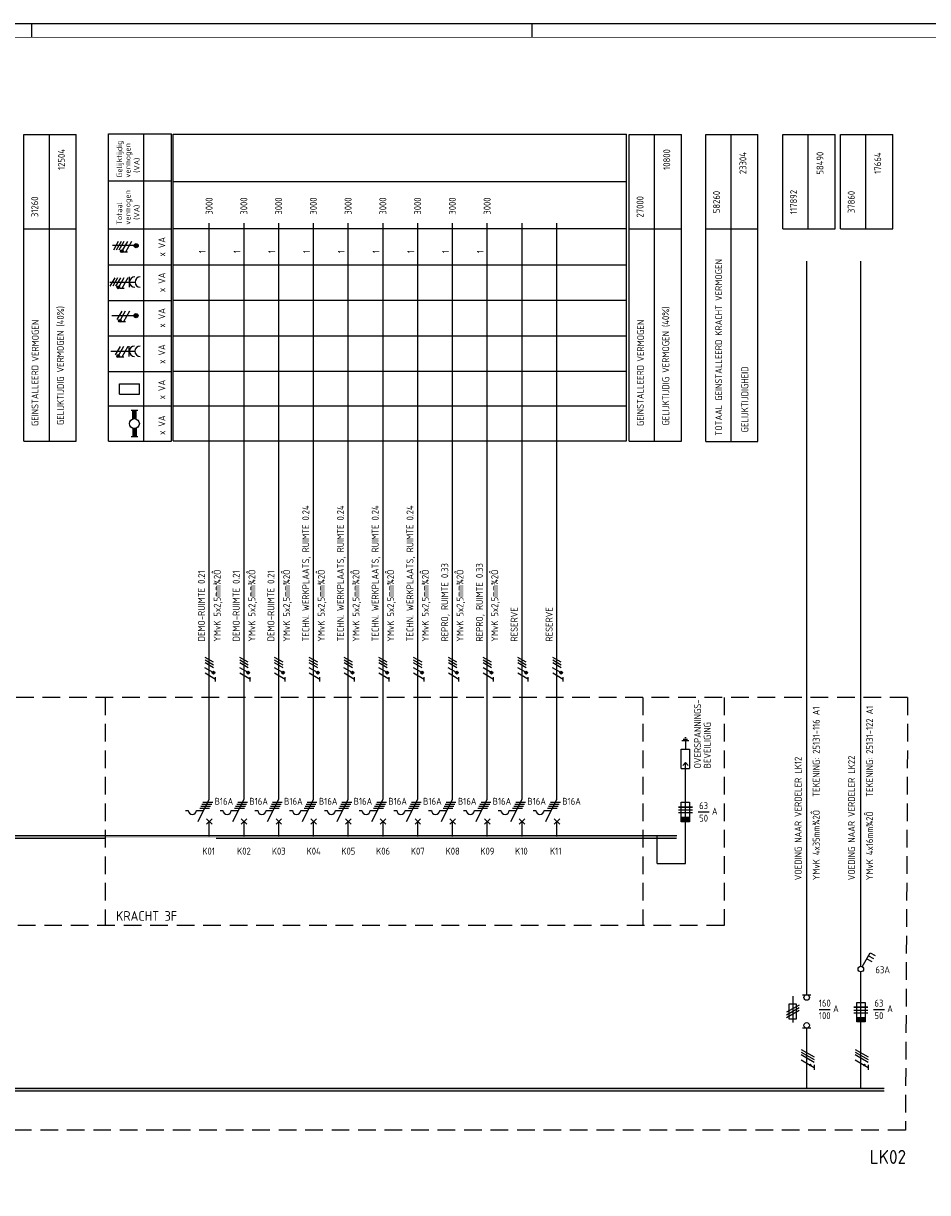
# Model space of a CAD drawing. Header units: millimetres. Extents: x 882 to 2071, y -2 to 839.
# Tile 7 of 8: x 1523 to 1848, y 418 to 839. Entities that reach past the tile are written whole.
import ezdxf
from ezdxf.enums import TextEntityAlignment as Align

# ---------------------------------------------------------------- set-up
doc = ezdxf.new("R2010")
doc.units = ezdxf.units.MM
doc.linetypes.add('HIDDEN', pattern=[9.525, 6.35, -3.175])
doc.layers.get('0').update_dxf_attribs({"linetype": 'CONTINUOUS'})
for name, color, linetype in [('1', 7, 'CONTINUOUS'), ('40', 1, 'CONTINUOUS'), ('70', 1, 'CONTINUOUS'), ('71', 2, 'CONTINUOUS'), ('73', 4, 'CONTINUOUS'), ('EL$2B---_KADER', 4, 'CONTINUOUS'), ('LIJN018', 210, 'CONTINUOUS'), ('LIJN025', 10, 'CONTINUOUS'), ('LIJN035', 50, 'CONTINUOUS'), ('LIJN050', 90, 'CONTINUOUS'), ('TEKST25', 10, 'CONTINUOUS'), ('TEKST35', 50, 'CONTINUOUS'), ('TEKST50', 90, 'CONTINUOUS')]:
    doc.layers.add(name, color=color, linetype=linetype)
doc.styles.add('5_0', font='iso.shx')
doc.styles.add('ISO', font='ISO.SHX')
doc.styles.add('NEN', font='iso.shx')
doc.styles.add('ROMAND', font='romand')

# ---------------------------------------------------------------- blocks, each defined once
blk = doc.blocks.new('A0')
at = {"layer": 'LIJN025', "linetype": 'Continuous'}
blk.add_line((644, 836), (644, 841), dxfattribs=at)
at = {"layer": 'LIJN025'}
blk.add_line((824, 836), (824, 841), dxfattribs=at)
blk.add_lwpolyline([(1189, 841), (1189, 0), (0, 0), (0, 841)], close=True, dxfattribs=at)
at = {"layer": 'LIJN050', "const_width": 0.2}
blk.add_lwpolyline([(1184, 836), (25, 836), (25, 5), (1184, 5)], close=True, dxfattribs=at)
at = {"layer": 'TEKST25', "style": 'ROMAND', "width": 2.899115}
blk.add_attdef('STATUS', text='', height=2.5, dxfattribs=at).set_placement((1143, 71.5), (1182, 71.5), align=Align.FIT)
at = {"layer": 'TEKST25', "style": 'ISO'}
for tag, p in [('E', (1144.25, 66)), ('NAAM-E', (1155.75, 66)), ('DATUM-E', (1174, 66)), ('D', (1144.25, 61)), ('NAAM-D', (1155.75, 61)), ('DATUM-D', (1174, 61)), ('C', (1144.25, 56)), ('NAAM-C', (1155.75, 56)), ('DATUM-C', (1174, 56)), ('B', (1144.25, 51)), ('NAAM-B', (1155.75, 51)), ('DATUM-B', (1174, 51)), ('A', (1144.25, 46)), ('NAAM-A', (1155.75, 46)), ('DATUM-A', (1174, 46))]:
    blk.add_attdef(tag, text='', height=2.5, dxfattribs=at).set_placement(p, align=Align.CENTER)
for tag, p in [('DATUM', (1021.75, 36.25)), ('SCHAAL', (1057, 36.25)), ('GETEKEND', (1087.25, 36.25)), ('GECONTOL.', (1122, 36.25)), ('FORMAAT', (1152.25, 28.25))]:
    blk.add_attdef(tag, p, '', height=2.5, dxfattribs=at)
at = {"layer": 'TEKST35', "style": 'ISO'}
for tag, p in [('PROJECT', (1023.5, 72.5)), ('PLAATS', (1023.5, 63.5)), ('INSTALLATIE-REGEL1', (1023.5, 52.5)), ('INSTALLATIE-REGEL2', (1023.5, 43.5))]:
    blk.add_attdef(tag, p, '', height=4, dxfattribs=at)
blk.add_attdef('PROJ.NR.', text='', height=4, dxfattribs=at).set_placement((1170, 23), align=Align.CENTER)
at = {"layer": 'TEKST50', "style": 'ISO'}
blk.add_attdef('FILE-NAAM', text='', height=5, dxfattribs=at).set_placement((1162.5, 7.5), align=Align.CENTER)
blk = doc.blocks.new('A$C0380546B')
at = {"layer": 'LIJN025', "linetype": 'Continuous'}
for p, q in [((0, 110.31), (18.79, 110.31)), ((0, 0), (0, 110.31)), ((9.17, 0), (9.17, 110.15)), ((18.79, 0), (18.79, 110.31)), ((0, 76.31), (18.79, 76.31))]:
    blk.add_line(p, q, dxfattribs=at)
at = {"layer": 'LIJN025'}
blk.add_line((0, 0), (18.79, 0), dxfattribs=at)
blk = doc.blocks.new('A$C61A6397F')
at = {"layer": 'LIJN025'}
blk.add_blockref('A$C0380546B', (0, 0), dxfattribs=at)
blk = doc.blocks.new('A$C28D04077')
at = {"layer": 'LIJN025'}
blk.add_blockref('A$C61A6397F', (0, 0), dxfattribs=at)

msp = doc.modelspace()

# ---------------------------------------------------------------- linework, layer by layer
at = {"color": 10}
for p, q in [((1802.74, 469.6), (1807.43, 466.9)), ((1802.74, 468.67), (1807.43, 465.96)), ((1802.74, 468.67), (1807.43, 465.96)), ((1802.74, 467.73), (1807.43, 465.02)), ((1822.22, 469.6), (1826.91, 466.9)), ((1822.22, 468.67), (1826.91, 465.96)), ((1822.22, 468.67), (1826.91, 465.96)), ((1822.22, 467.73), (1826.91, 465.02)), ((1802.74, 465.85), (1807.43, 463.15)), ((1807.43, 464.09), (1807.43, 462.21)), ((1822.22, 465.85), (1826.91, 463.15)), ((1826.91, 464.09), (1826.91, 462.21))]:
    msp.add_line(p, q, dxfattribs=at)
for p, q in [((1802.74, 468.67), (1807.43, 465.96)), ((1822.22, 468.67), (1826.91, 465.96))]:
    msp.add_line(p, q)
at = {"color": 10, "const_width": 0.469}
for points in [[(1806.14, 464.16, 1), (1805.91, 463.76, 1)], [(1825.62, 464.16, 1), (1825.39, 463.76, 1)]]:
    msp.add_lwpolyline(points, format="xyb", close=True, dxfattribs=at)
at = {"layer": '1', "color": 9}
for p, q in [((1557.13, 760.1), (1555.38, 757.07)), ((1558.13, 760.1), (1556.38, 757.07)), ((1559.13, 760.1), (1557.38, 757.07)), ((1560.38, 760.1), (1558.66, 757.11)), ((1561.88, 760.1), (1559.7, 756.31)), ((1555.86, 747.1), (1554.11, 744.07)), ((1556.86, 747.1), (1555.11, 744.07)), ((1557.86, 747.1), (1556.11, 744.07)), ((1559.11, 747.1), (1557.39, 744.11)), ((1560.61, 747.1), (1558.43, 743.31)), ((1558.38, 735.08), (1556.63, 732.05)), ((1559.63, 735.08), (1557.9, 732.09)), ((1561.13, 735.08), (1558.94, 731.29)), ((1557.78, 722.38), (1556.03, 719.35)), ((1559.03, 722.38), (1557.3, 719.39)), ((1560.53, 722.38), (1558.34, 718.59))]:
    msp.add_line(p, q, dxfattribs=at)
at = {"layer": '1', "color": 1}
for p, q in [((1591.37, 608.84), (1588.34, 610.59)), ((1603.87, 608.84), (1600.84, 610.59)), ((1616.37, 608.84), (1613.34, 610.59)), ((1616.37, 608.84), (1613.34, 610.59)), ((1628.87, 608.84), (1625.84, 610.59)), ((1641.37, 608.84), (1638.34, 610.59)), ((1641.37, 608.84), (1638.34, 610.59)), ((1653.87, 608.84), (1650.84, 610.59)), ((1666.37, 608.84), (1663.34, 610.59)), ((1666.37, 608.84), (1663.34, 610.59)), ((1678.87, 608.84), (1675.84, 610.59)), ((1691.37, 608.84), (1688.34, 610.59)), ((1703.87, 608.84), (1700.84, 610.59)), ((1716.42, 608.84), (1713.39, 610.59)), ((1591.3, 605.11), (1588.31, 606.84)), ((1591.37, 607.84), (1588.34, 609.59)), ((1591.37, 606.84), (1588.34, 608.59)), ((1603.8, 605.11), (1600.81, 606.84)), ((1603.87, 607.84), (1600.84, 609.59)), ((1603.87, 606.84), (1600.84, 608.59)), ((1616.3, 605.11), (1613.31, 606.84)), ((1616.3, 605.11), (1613.31, 606.84)), ((1616.37, 607.84), (1613.34, 609.59)), ((1616.37, 607.84), (1613.34, 609.59)), ((1616.37, 606.84), (1613.34, 608.59)), ((1616.37, 606.84), (1613.34, 608.59)), ((1628.8, 605.11), (1625.81, 606.84)), ((1628.87, 607.84), (1625.84, 609.59)), ((1628.87, 606.84), (1625.84, 608.59)), ((1641.3, 605.11), (1638.31, 606.84)), ((1641.3, 605.11), (1638.31, 606.84)), ((1641.37, 607.84), (1638.34, 609.59)), ((1641.37, 607.84), (1638.34, 609.59)), ((1641.37, 606.84), (1638.34, 608.59)), ((1641.37, 606.84), (1638.34, 608.59)), ((1653.8, 605.11), (1650.81, 606.84)), ((1653.87, 607.84), (1650.84, 609.59)), ((1653.87, 606.84), (1650.84, 608.59)), ((1666.3, 605.11), (1663.31, 606.84)), ((1666.3, 605.11), (1663.31, 606.84)), ((1666.37, 607.84), (1663.34, 609.59)), ((1666.37, 607.84), (1663.34, 609.59)), ((1666.37, 606.84), (1663.34, 608.59)), ((1666.37, 606.84), (1663.34, 608.59)), ((1678.8, 605.11), (1675.81, 606.84)), ((1678.87, 607.84), (1675.84, 609.59)), ((1678.87, 606.84), (1675.84, 608.59)), ((1691.3, 605.11), (1688.31, 606.84)), ((1691.37, 607.84), (1688.34, 609.59)), ((1691.37, 606.84), (1688.34, 608.59)), ((1703.8, 605.11), (1700.81, 606.84)), ((1703.87, 607.84), (1700.84, 609.59)), ((1703.87, 606.84), (1700.84, 608.59)), ((1716.34, 605.11), (1713.35, 606.84)), ((1716.42, 607.84), (1713.39, 609.59)), ((1716.42, 606.84), (1713.39, 608.59)), ((1592.12, 602.68), (1588.34, 604.86)), ((1604.62, 602.68), (1600.84, 604.86)), ((1617.12, 602.68), (1613.34, 604.86)), ((1617.12, 602.68), (1613.34, 604.86)), ((1629.62, 602.68), (1625.84, 604.86)), ((1642.12, 602.68), (1638.34, 604.86)), ((1642.12, 602.68), (1638.34, 604.86)), ((1654.62, 602.68), (1650.84, 604.86)), ((1667.12, 602.68), (1663.34, 604.86)), ((1667.12, 602.68), (1663.34, 604.86)), ((1679.62, 602.68), (1675.84, 604.86)), ((1692.12, 602.68), (1688.34, 604.86)), ((1704.62, 602.68), (1700.84, 604.86)), ((1717.17, 602.68), (1713.38, 604.86)), ((1758.64, 556.75), (1763.64, 556.75)), ((1763.64, 556.75), (1758.64, 556.75)), ((1758.64, 555.75), (1763.64, 555.75)), ((1758.64, 554.75), (1763.64, 554.75)), ((1801.99, 485.57), (1797.49, 482.97)), ((1801.99, 484.57), (1797.49, 481.97)), ((1826.72, 484.74), (1821.72, 484.74)), ((1821.72, 484.74), (1826.72, 484.74)), ((1821.72, 483.74), (1826.72, 483.74)), ((1801.99, 483.57), (1797.49, 480.97)), ((1821.72, 482.74), (1826.72, 482.74))]:
    msp.add_line(p, q, dxfattribs=at)
at = {"layer": '1', "color": 2}
for p, q in [((1759.6, 570.6), (1759.6, 577.6)), ((1759.6, 577.6), (1762.6, 577.6)), ((1762.6, 577.6), (1762.6, 570.6)), ((1759.6, 570.6), (1762.6, 570.6)), ((1585.84, 551.57), (1589.86, 559.61)), ((1598.34, 551.57), (1602.36, 559.61)), ((1610.84, 551.57), (1614.86, 559.61)), ((1610.84, 551.57), (1614.86, 559.61)), ((1623.34, 551.57), (1627.36, 559.61)), ((1635.84, 551.57), (1639.86, 559.61)), ((1635.84, 551.57), (1639.86, 559.61)), ((1648.34, 551.57), (1652.36, 559.61)), ((1660.84, 551.57), (1664.86, 559.61)), ((1660.84, 551.57), (1664.86, 559.61)), ((1673.34, 551.57), (1677.36, 559.61)), ((1685.84, 551.57), (1689.86, 559.61)), ((1698.34, 551.57), (1702.36, 559.61)), ((1710.89, 551.57), (1714.91, 559.61)), ((1581.26, 555.57), (1582.26, 555.57)), ((1585.26, 555.57), (1587.84, 555.57)), ((1593.76, 555.57), (1594.76, 555.57)), ((1597.76, 555.57), (1600.34, 555.57)), ((1606.26, 555.57), (1607.26, 555.57)), ((1606.26, 555.57), (1607.26, 555.57)), ((1610.26, 555.57), (1612.84, 555.57)), ((1610.26, 555.57), (1612.84, 555.57)), ((1618.76, 555.57), (1619.76, 555.57)), ((1622.76, 555.57), (1625.34, 555.57)), ((1631.26, 555.57), (1632.26, 555.57)), ((1631.26, 555.57), (1632.26, 555.57)), ((1635.26, 555.57), (1637.84, 555.57)), ((1635.26, 555.57), (1637.84, 555.57)), ((1643.76, 555.57), (1644.76, 555.57)), ((1647.76, 555.57), (1650.34, 555.57)), ((1656.26, 555.57), (1657.26, 555.57)), ((1656.26, 555.57), (1657.26, 555.57)), ((1660.26, 555.57), (1662.84, 555.57)), ((1660.26, 555.57), (1662.84, 555.57)), ((1668.76, 555.57), (1669.76, 555.57)), ((1672.76, 555.57), (1675.34, 555.57)), ((1681.26, 555.57), (1682.26, 555.57)), ((1685.26, 555.57), (1687.84, 555.57)), ((1693.76, 555.57), (1694.76, 555.57)), ((1697.76, 555.57), (1700.34, 555.57)), ((1706.31, 555.57), (1707.31, 555.57)), ((1710.31, 555.57), (1712.89, 555.57)), ((1759.64, 558.5), (1762.64, 558.5)), ((1759.64, 551.5), (1759.64, 558.5)), ((1762.64, 558.5), (1762.64, 551.5)), ((1762.64, 553), (1759.64, 553)), ((1762.64, 552.75), (1759.64, 552.75)), ((1762.64, 552.5), (1759.64, 552.5)), ((1762.64, 552.25), (1759.64, 552.25)), ((1762.64, 552), (1759.64, 552)), ((1762.64, 551.75), (1759.64, 551.75)), ((1762.64, 551.5), (1759.64, 551.5)), ((1799.74, 488.77), (1799.74, 479.27)), ((1803.24, 489.27), (1806.24, 489.27)), ((1803.74, 489.27), (1805.74, 489.27)), ((1798.49, 486.02), (1800.99, 486.02)), ((1798.49, 480.52), (1798.49, 486.02)), ((1800.99, 486.02), (1800.99, 480.52)), ((1822.72, 479.49), (1822.72, 486.49)), ((1822.72, 486.49), (1825.72, 486.49)), ((1825.72, 486.49), (1825.72, 479.49)), ((1800.99, 480.52), (1798.49, 480.52)), ((1825.72, 480.99), (1822.72, 480.99)), ((1825.72, 480.74), (1822.72, 480.74)), ((1825.72, 480.49), (1822.72, 480.49)), ((1825.72, 480.24), (1822.72, 480.24)), ((1825.72, 479.99), (1822.72, 479.99)), ((1825.72, 479.74), (1822.72, 479.74)), ((1825.72, 479.49), (1822.72, 479.49)), ((1806.24, 477.28), (1803.24, 477.28))]:
    msp.add_line(p, q, dxfattribs=at)
at = {"layer": '1', "color": 9}
for centre in [(1558.41, 756.67), (1557.14, 743.67), (1557.66, 731.66), (1557.06, 718.96)]:
    msp.add_circle(centre, 0.5, dxfattribs=at)
at = {"layer": '1', "color": 1}
for centre in [(1591.37, 605.09), (1603.87, 605.09), (1616.37, 605.09), (1616.37, 605.09), (1628.87, 605.09), (1641.37, 605.09), (1641.37, 605.09), (1653.87, 605.09), (1666.37, 605.09), (1666.37, 605.09), (1678.87, 605.09), (1691.37, 605.09), (1703.87, 605.09), (1716.42, 605.09)]:
    msp.add_circle(centre, 0.5, dxfattribs=at)
at = {"layer": '1', "color": 2}
for centre in [(1583.76, 555.57), (1596.26, 555.57), (1608.76, 555.57), (1608.76, 555.57), (1621.26, 555.57), (1633.76, 555.57), (1633.76, 555.57), (1646.26, 555.57), (1658.76, 555.57), (1658.76, 555.57), (1671.26, 555.57), (1683.76, 555.57), (1696.26, 555.57), (1708.81, 555.57)]:
    msp.add_arc(centre, 1.5, 180, 0, dxfattribs=at)
at = {"layer": '70', "color": 9}
for p, q in [((1560.47, 756.31), (1558.92, 756.31)), ((1559.2, 743.31), (1557.65, 743.31)), ((1559.72, 731.29), (1558.16, 731.29)), ((1559.12, 718.59), (1557.56, 718.59))]:
    msp.add_line(p, q, dxfattribs=at)
at = {"layer": '70'}
for p, q in [((1592.11, 601.96), (1592.11, 603.52)), ((1604.61, 601.96), (1604.61, 603.52)), ((1617.11, 601.96), (1617.11, 603.52)), ((1617.11, 601.96), (1617.11, 603.52)), ((1629.61, 601.96), (1629.61, 603.52)), ((1642.11, 601.96), (1642.11, 603.52)), ((1642.11, 601.96), (1642.11, 603.52)), ((1654.61, 601.96), (1654.61, 603.52)), ((1667.11, 601.96), (1667.11, 603.52)), ((1667.11, 601.96), (1667.11, 603.52)), ((1679.61, 601.96), (1679.61, 603.52)), ((1692.11, 601.96), (1692.11, 603.52)), ((1704.61, 601.96), (1704.61, 603.52)), ((1717.16, 601.96), (1717.16, 603.52)), ((1762.35, 580.6), (1759.85, 580.6)), ((1761.85, 581.1), (1760.35, 581.1)), ((1761.35, 581.6), (1760.85, 581.6)), ((1761.1, 580.6), (1761.1, 577.6)), ((1586.47, 556.32), (1589.97, 556.32)), ((1586.84, 557.07), (1590.34, 557.07)), ((1587.22, 557.82), (1590.72, 557.82)), ((1587.59, 558.57), (1591.09, 558.57)), ((1598.97, 556.32), (1602.47, 556.32)), ((1599.34, 557.07), (1602.84, 557.07)), ((1599.72, 557.82), (1603.22, 557.82)), ((1600.09, 558.57), (1603.59, 558.57)), ((1611.47, 556.32), (1614.97, 556.32)), ((1611.47, 556.32), (1614.97, 556.32)), ((1611.84, 557.07), (1615.34, 557.07)), ((1611.84, 557.07), (1615.34, 557.07)), ((1612.22, 557.82), (1615.72, 557.82)), ((1612.22, 557.82), (1615.72, 557.82)), ((1612.59, 558.57), (1616.09, 558.57)), ((1612.59, 558.57), (1616.09, 558.57)), ((1623.97, 556.32), (1627.47, 556.32)), ((1624.34, 557.07), (1627.84, 557.07)), ((1624.72, 557.82), (1628.22, 557.82)), ((1625.09, 558.57), (1628.59, 558.57)), ((1636.47, 556.32), (1639.97, 556.32)), ((1636.47, 556.32), (1639.97, 556.32)), ((1636.84, 557.07), (1640.34, 557.07)), ((1636.84, 557.07), (1640.34, 557.07)), ((1637.22, 557.82), (1640.72, 557.82)), ((1637.22, 557.82), (1640.72, 557.82)), ((1637.59, 558.57), (1641.09, 558.57)), ((1637.59, 558.57), (1641.09, 558.57)), ((1648.97, 556.32), (1652.47, 556.32)), ((1649.34, 557.07), (1652.84, 557.07)), ((1649.72, 557.82), (1653.22, 557.82)), ((1650.09, 558.57), (1653.59, 558.57)), ((1661.47, 556.32), (1664.97, 556.32)), ((1661.47, 556.32), (1664.97, 556.32)), ((1661.84, 557.07), (1665.34, 557.07)), ((1661.84, 557.07), (1665.34, 557.07)), ((1662.22, 557.82), (1665.72, 557.82)), ((1662.22, 557.82), (1665.72, 557.82)), ((1662.59, 558.57), (1666.09, 558.57)), ((1662.59, 558.57), (1666.09, 558.57)), ((1673.97, 556.32), (1677.47, 556.32)), ((1674.34, 557.07), (1677.84, 557.07)), ((1674.72, 557.82), (1678.22, 557.82)), ((1675.09, 558.57), (1678.59, 558.57)), ((1686.47, 556.32), (1689.97, 556.32)), ((1686.84, 557.07), (1690.34, 557.07)), ((1687.22, 557.82), (1690.72, 557.82)), ((1687.59, 558.57), (1691.09, 558.57)), ((1698.97, 556.32), (1702.47, 556.32)), ((1699.34, 557.07), (1702.84, 557.07)), ((1699.72, 557.82), (1703.22, 557.82)), ((1700.09, 558.57), (1703.59, 558.57)), ((1711.51, 556.32), (1715.01, 556.32)), ((1711.89, 557.07), (1715.39, 557.07)), ((1712.26, 557.82), (1715.76, 557.82)), ((1712.64, 558.57), (1716.14, 558.57)), ((1765.66, 555.01), (1769.66, 555.01)), ((1809.24, 483.99), (1813.24, 483.99)), ((1828.72, 483.99), (1832.72, 483.99))]:
    msp.add_line(p, q, dxfattribs=at)
at = {"layer": '70', "color": 9, "const_width": 0.5}
for points in [[(1558.16, 756.67, 1), (1558.66, 756.67, 1)], [(1556.89, 743.67, 1), (1557.39, 743.67, 1)], [(1557.41, 731.66, 1), (1557.91, 731.66, 1)], [(1556.81, 718.96, 1), (1557.31, 718.96, 1)]]:
    msp.add_lwpolyline(points, format="xyb", close=True, dxfattribs=at)
at = {"layer": '70', "const_width": 0.5}
for points in [[(1591.37, 605.34, 1), (1591.37, 604.84, 1)], [(1603.87, 605.34, 1), (1603.87, 604.84, 1)], [(1616.37, 605.34, 1), (1616.37, 604.84, 1)], [(1616.37, 605.34, 1), (1616.37, 604.84, 1)], [(1628.87, 605.34, 1), (1628.87, 604.84, 1)], [(1641.37, 605.34, 1), (1641.37, 604.84, 1)], [(1641.37, 605.34, 1), (1641.37, 604.84, 1)], [(1653.87, 605.34, 1), (1653.87, 604.84, 1)], [(1666.37, 605.34, 1), (1666.37, 604.84, 1)], [(1666.37, 605.34, 1), (1666.37, 604.84, 1)], [(1678.87, 605.34, 1), (1678.87, 604.84, 1)], [(1691.37, 605.34, 1), (1691.37, 604.84, 1)], [(1703.87, 605.34, 1), (1703.87, 604.84, 1)], [(1716.42, 605.34, 1), (1716.42, 604.84, 1)]]:
    msp.add_lwpolyline(points, format="xyb", close=True, dxfattribs=at)
at = {"layer": '71', "color": 9}
for p, q in [((1554.07, 745.57), (1563.16, 745.57)), ((1561.16, 743.7), (1561.16, 747.45)), ((1554.48, 720.68), (1563.08, 720.68)), ((1561.08, 718.8), (1561.08, 722.56)), ((1557.54, 708.99), (1564.73, 708.99)), ((1557.54, 705.23), (1557.54, 708.99)), ((1564.73, 705.23), (1564.73, 708.99)), ((1557.54, 705.23), (1564.73, 705.23)), ((1561.71, 699.46), (1564.11, 699.46)), ((1562.31, 696.36), (1562.31, 699.46)), ((1563.51, 696.36), (1563.51, 699.46)), ((1564.11, 689.86), (1561.71, 689.86)), ((1562.31, 692.96), (1562.31, 689.86)), ((1563.51, 692.96), (1563.51, 689.86))]:
    msp.add_line(p, q, dxfattribs=at)
at = {"layer": '71'}
for p, q in [((1760.13, 571.75), (1761.13, 572.75)), ((1762.13, 571.75), (1761.13, 572.75)), ((1761.14, 536.52), (1761.14, 572.75)), ((1588.86, 550.57), (1590.86, 552.57)), ((1590.86, 550.57), (1588.86, 552.57)), ((1601.36, 550.57), (1603.36, 552.57)), ((1603.36, 550.57), (1601.36, 552.57)), ((1615.86, 550.57), (1613.86, 552.57)), ((1613.86, 550.57), (1615.86, 552.57)), ((1613.86, 550.57), (1615.86, 552.57)), ((1615.86, 550.57), (1613.86, 552.57)), ((1628.36, 550.57), (1626.36, 552.57)), ((1626.36, 550.57), (1628.36, 552.57)), ((1640.86, 550.57), (1638.86, 552.57)), ((1638.86, 550.57), (1640.86, 552.57)), ((1640.86, 550.57), (1638.86, 552.57)), ((1638.86, 550.57), (1640.86, 552.57)), ((1653.36, 550.57), (1651.36, 552.57)), ((1651.36, 550.57), (1653.36, 552.57)), ((1665.86, 550.57), (1663.86, 552.57)), ((1663.86, 550.57), (1665.86, 552.57)), ((1663.86, 550.57), (1665.86, 552.57)), ((1665.86, 550.57), (1663.86, 552.57)), ((1676.36, 550.57), (1678.36, 552.57)), ((1678.36, 550.57), (1676.36, 552.57)), ((1688.86, 550.57), (1690.86, 552.57)), ((1690.86, 550.57), (1688.86, 552.57)), ((1703.36, 550.57), (1701.36, 552.57)), ((1701.36, 550.57), (1703.36, 552.57)), ((1715.9, 550.57), (1713.9, 552.57)), ((1713.9, 550.57), (1715.9, 552.57)), ((1750.95, 536.52), (1750.95, 546.52)), ((1824.73, 499.35), (1827.62, 504.37)), ((1826.37, 502.2), (1828.11, 501.2)), ((1827, 503.29), (1828.73, 502.29)), ((1827.62, 504.37), (1829.36, 503.37))]:
    msp.add_line(p, q, dxfattribs=at)
at = {"layer": '71', "color": 9}
for centre, radius in [((1563.56, 758.66), 0.75), ((1563.56, 758.66), 0.5), ((1563.56, 758.66), 0.25), ((1563.5, 733.47), 0.75), ((1563.5, 733.47), 0.5), ((1563.5, 733.47), 0.25), ((1562.91, 694.66), 1.8)]:
    msp.add_circle(centre, radius, dxfattribs=at)
at = {"layer": '71'}
for centre in [(1824.22, 498.49), (1804.74, 488.27), (1804.74, 478.27)]:
    msp.add_circle(centre, 1, dxfattribs=at)
at = {"layer": '71', "color": 9}
for centre in [(1563.04, 745.57), (1565.04, 745.57), (1562.95, 720.68), (1564.95, 720.68)]:
    msp.add_arc(centre, 1.88, 90, 270, dxfattribs=at)
for points in [[(1562.31, 696.46), (1563.51, 696.46), (1562.31, 699.46), (1563.51, 699.46)], [(1562.31, 696.46), (1562.31, 696.4), (1562.91, 696.46)], [(1563.51, 696.4), (1563.51, 696.46), (1562.97, 696.46)], [(1562.31, 692.86), (1562.31, 692.92), (1562.85, 692.86)], [(1562.31, 689.86), (1563.51, 689.86), (1562.31, 692.86), (1563.51, 692.86)], [(1563.51, 692.86), (1563.51, 692.92), (1562.97, 692.86)]]:
    msp.add_solid(points, dxfattribs=at)
at = {"layer": '73'}
for p, q in [((1066.36, 546.59), (1757.97, 546.59)), ((1066.36, 545.59), (1552.46, 545.59)), ((1592.36, 545.59), (1757.92, 545.59)), ((1001.11, 455.7), (1832.58, 455.7)), ((1001.11, 454.7), (1832.58, 454.7))]:
    msp.add_line(p, q, dxfattribs=at)
for points in [[(1757.97, 545.59), (1757.97, 546.59), (1066.37, 545.59), (1066.37, 546.59)], [(1832.58, 454.7), (1832.58, 455.7), (1001.11, 454.7), (1001.11, 455.7)]]:
    msp.add_solid(points, dxfattribs=at)
at = {"layer": 'LIJN018', "color": 9, "linetype": 'Continuous'}
for p, q in [((1576.87, 798.76), (1739.88, 798.76)), ((1576.87, 688.41), (1576.87, 798.76)), ((1576.87, 781.76), (1739.88, 781.76)), ((1576.87, 764.79), (1739.88, 764.79)), ((1576.87, 751.79), (1739.88, 751.79)), ((1576.87, 739.02), (1739.88, 739.02)), ((1576.87, 726.21), (1739.88, 726.21)), ((1576.87, 713.51), (1739.88, 713.51)), ((1576.87, 701.01), (1739.88, 701.01)), ((1576.87, 688.41), (1739.88, 688.41))]:
    msp.add_line(p, q, dxfattribs=at)
at = {"layer": 'LIJN018', "color": 9}
msp.add_line((1739.89, 688.41), (1739.89, 798.76), dxfattribs=at)
at = {"layer": 'LIJN025', "color": 9, "linetype": 'Continuous'}
for p, q in [((1553.59, 688.38), (1553.59, 798.86)), ((1553.59, 798.86), (1576.27, 798.86)), ((1566.27, 688.38), (1566.27, 798.86)), ((1576.27, 688.38), (1576.27, 798.86)), ((1553.59, 781.94), (1576.27, 781.94)), ((1553.59, 764.7), (1576.27, 764.7)), ((1553.59, 751.82), (1576.27, 751.82)), ((1553.59, 738.95), (1576.27, 738.95)), ((1553.59, 726.24), (1576.27, 726.24)), ((1553.59, 713.46), (1576.27, 713.46)), ((1553.59, 701.02), (1576.27, 701.02)), ((1553.59, 688.38), (1576.27, 688.38))]:
    msp.add_line(p, q, dxfattribs=at)
at = {"layer": 'LIJN025', "linetype": 'Continuous'}
for p, q in [((1768.42, 688.28), (1768.42, 798.69)), ((1768.42, 798.69), (1787.21, 798.69)), ((1777.59, 688.28), (1777.59, 798.53)), ((1787.21, 688.28), (1787.21, 798.69)), ((1796.13, 764.69), (1796.13, 798.69)), ((1796.13, 798.69), (1814.93, 798.69)), ((1805.3, 764.69), (1805.3, 798.53)), ((1814.93, 764.69), (1814.93, 798.69)), ((1816.89, 764.69), (1816.89, 798.69)), ((1816.89, 798.69), (1835.68, 798.69)), ((1826.06, 764.69), (1826.06, 798.53)), ((1835.68, 764.69), (1835.68, 798.69)), ((1768.42, 764.69), (1787.21, 764.69)), ((1796.13, 764.69), (1814.93, 764.69)), ((1816.89, 764.69), (1835.68, 764.69))]:
    msp.add_line(p, q, dxfattribs=at)
at = {"layer": 'LIJN025'}
msp.add_line((1768.42, 688.28), (1787.21, 688.28), dxfattribs=at)
at = {"layer": 'LIJN025', "linetype": 'HIDDEN'}
for p, q in [((1841.05, 596.19), (1062.96, 596.19)), ((1552.46, 596.16), (1552.46, 514.16)), ((1745.8, 596.16), (1745.8, 514.16)), ((1775, 596.19), (1775, 514.16)), ((1841.05, 596.19), (1840.25, 440.5)), ((1775, 514.16), (1022.43, 514.16)), ((1840.25, 440.5), (993.88, 440.5))]:
    msp.add_line(p, q, dxfattribs=at)
at = {"layer": 'LIJN035'}
for p, q in [((1589.86, 559.61), (1589.86, 766.79)), ((1602.36, 559.61), (1602.36, 766.79)), ((1614.86, 559.61), (1614.86, 766.79)), ((1614.86, 559.61), (1614.86, 766.79)), ((1627.36, 559.61), (1627.36, 766.79)), ((1639.86, 559.61), (1639.86, 766.79)), ((1639.86, 559.61), (1639.86, 766.79)), ((1652.36, 559.61), (1652.36, 766.79)), ((1664.86, 559.61), (1664.86, 766.79)), ((1664.86, 559.61), (1664.86, 766.79)), ((1677.36, 559.61), (1677.36, 766.79)), ((1689.86, 559.61), (1689.86, 766.79)), ((1702.36, 559.61), (1702.36, 766.79)), ((1714.91, 559.61), (1714.91, 766.79)), ((1804.74, 489.27), (1804.74, 753.14)), ((1824.22, 499.49), (1824.22, 753.14)), ((1589.86, 546.16), (1589.86, 551.66)), ((1602.36, 546.16), (1602.36, 551.66)), ((1614.86, 546.16), (1614.86, 551.66)), ((1614.86, 546.16), (1614.86, 551.66)), ((1627.36, 546.16), (1627.36, 551.66)), ((1639.86, 546.16), (1639.86, 551.66)), ((1639.86, 546.16), (1639.86, 551.66)), ((1652.36, 546.16), (1652.36, 551.66)), ((1664.86, 546.16), (1664.86, 551.66)), ((1664.86, 546.16), (1664.86, 551.66)), ((1677.36, 546.16), (1677.36, 551.66)), ((1689.86, 546.16), (1689.86, 551.66)), ((1702.36, 546.16), (1702.36, 551.66)), ((1714.91, 546.16), (1714.91, 551.66)), ((1750.95, 536.52), (1761.14, 536.52)), ((1824.22, 455.7), (1824.22, 497.49)), ((1804.74, 455.7), (1804.74, 477.28))]:
    msp.add_line(p, q, dxfattribs=at)
at = {"layer": 'LIJN035', "color": 9}
for p, q in [((1563.06, 758.66), (1554.99, 758.66)), ((1563, 733.47), (1554.8, 733.47))]:
    msp.add_line(p, q, dxfattribs=at)

# ---------------------------------------------------------------- block references
at = {"layer": 'EL$2B---_KADER'}
msp.add_blockref('A0', (882, -2.4), dxfattribs=at)
at = {"layer": 'LIJN025'}
for p in [(1523.16, 688.38), (1740.88, 688.38)]:
    msp.add_blockref('A$C28D04077', p, dxfattribs=at)

# ---------------------------------------------------------------- texts
at = {"layer": '40', "color": 9, "linetype": 'Continuous', "style": 'NEN'}
for s, height, p in [('Gelijktijdig', 2, (1558.52, 783.11)), ('vermogen', 2, (1561.52, 783.11)), ('(VA)', 2, (1564.77, 784.86)), ('vermogen', 2, (1561.52, 766.19)), ('Totaal', 2, (1558.52, 766.19)), ('(VA)', 2, (1564.77, 767.94)), ('x VA', 2.5, (1574.02, 754.75)), ('x VA', 2.5, (1574.02, 741.97)), ('x VA', 2.5, (1574.02, 729.19)), ('x VA', 2.5, (1574.02, 716.17)), ('x VA', 2.5, (1574.02, 703.39)), ('x VA', 2.5, (1574.02, 690.61))]:
    msp.add_text(s, height=height, rotation=90, dxfattribs=at).set_placement(p)
at = {"layer": '40', "style": 'NEN'}
for s, p in [('12504', (1537.92, 789.65)), ('10800', (1755.65, 789.65)), ('23304', (1783.06, 788.34)), ('58490', (1810.78, 788.34)), ('17664', (1831.53, 788.34)), ('58260', (1773.55, 774.36)), ('117892', (1801.26, 774.36)), ('37860', (1822.02, 774.36)), ('31260', (1528.32, 772.64)), ('27000', (1746.05, 772.64)), ('TOTAAL GEINSTALLEERD KRACHT VERMOGEN', (1774.33, 722.08)), ('GELIJKTIJDIG VERMOGEN (40%)', (1537.56, 715.54)), ('GELIJKTIJDIG VERMOGEN (40%)', (1755.28, 715.39)), ('VERMOGEN', (1528.52, 724.48)), ('VERMOGEN', (1746.25, 724.48)), ('GEINSTALLEERD ', (1528.42, 705.48)), ('GEINSTALLEERD ', (1746.15, 705.48)), ('GELIJKTIJDIGHEID ', (1783.72, 704.08))]:
    msp.add_text(s, height=2.5, rotation=90, dxfattribs=at).set_placement(p, align=Align.CENTER)
for s, p in [('3000', (1591.04, 769.82)), ('3000', (1603.54, 769.82)), ('3000', (1616.04, 769.82)), ('3000', (1628.54, 769.82)), ('3000', (1641.04, 769.82)), ('3000', (1653.54, 769.82)), ('3000', (1666.04, 769.82)), ('3000', (1678.54, 769.82)), ('3000', (1691.04, 769.82)), ('1', (1588.59, 755.98)), ('1', (1601.09, 755.98)), ('1', (1613.59, 755.98)), ('1', (1626.09, 755.98)), ('1', (1638.59, 755.98)), ('1', (1651.09, 755.98)), ('1', (1663.59, 755.98)), ('1', (1676.09, 755.98)), ('1', (1688.59, 755.98)), ('TECHN. WERKPLAATS, RUIMTE 0.24', (1625.79, 616.3)), ('TECHN. WERKPLAATS, RUIMTE 0.24', (1638.29, 616.3)), ('TECHN. WERKPLAATS, RUIMTE 0.24', (1650.79, 616.3)), ('TECHN. WERKPLAATS, RUIMTE 0.24', (1663.29, 616.3)), ('REPRO, RUIMTE 0.33', (1675.79, 616.3)), ('REPRO, RUIMTE 0.33', (1688.29, 616.3)), ('DEMO-RUIMTE 0.21', (1588.29, 616.3)), (' YMvK 5x2,5mm¾2Ô', (1593.97, 614.8)), ('DEMO-RUIMTE 0.21', (1600.79, 616.3)), (' YMvK 5x2,5mm¾2Ô', (1606.44, 614.8)), ('DEMO-RUIMTE 0.21', (1613.29, 616.3)), (' YMvK 5x2,5mm¾2Ô', (1618.92, 614.8)), (' YMvK 5x2,5mm¾2Ô', (1631.39, 614.8)), (' YMvK 5x2,5mm¾2Ô', (1643.87, 614.8)), (' YMvK 5x2,5mm¾2Ô', (1656.34, 614.8)), (' YMvK 5x2,5mm¾2Ô', (1668.82, 614.8)), (' YMvK 5x2,5mm¾2Ô', (1681.29, 614.8)), (' YMvK 5x2,5mm¾2Ô', (1693.77, 614.8)), ('RESERVE', (1700.79, 616.3)), ('RESERVE', (1713.34, 616.3)), ('OVERSPANNINGS-', (1766.74, 570.65)), ('TEKENING: 25131-116 A1', (1809.42, 560.43)), ('TEKENING: 25131-122 A1', (1828.62, 560.43)), ('BEVEILIGING', (1770.24, 570.65)), ('VOEDING NAAR VERDELER LK12', (1802.92, 530.43)), ('VOEDING NAAR VERDELER LK22', (1822.12, 530.43)), ('YMvK 4x35mm¾2Ô', (1809.42, 530.43)), ('YMvK 4x16mm¾2Ô', (1828.62, 530.43))]:
    msp.add_text(s, height=2.5, rotation=90, dxfattribs=at).set_placement(p)
for s, p in [('B16A', (1591.77, 557.58)), ('B16A', (1604.27, 557.58)), ('B16A', (1616.77, 557.58)), ('B16A', (1616.77, 557.58)), ('B16A', (1629.27, 557.58)), ('B16A', (1641.77, 557.58)), ('B16A', (1641.77, 557.58)), ('B16A', (1654.27, 557.58)), ('B16A', (1666.77, 557.58)), ('B16A', (1666.77, 557.58)), ('B16A', (1679.27, 557.58)), ('B16A', (1691.77, 557.58)), ('B16A', (1691.77, 557.58)), ('B16A', (1704.27, 557.58)), ('B16A', (1716.82, 557.58)), ('A', (1770.66, 554.01)), ('A', (1814.24, 482.99)), ('A', (1833.72, 482.99))]:
    msp.add_text(s, height=2.5, dxfattribs=at).set_placement(p)
for s, p in [('63', (1767.66, 556.01)), ('50', (1767.66, 551.51)), ('160', (1811.24, 484.99)), ('63', (1830.72, 484.99)), ('100', (1811.24, 480.49)), ('50', (1830.72, 480.49))]:
    msp.add_text(s, height=2.5, dxfattribs=at).set_placement(p, align=Align.CENTER)
at = {"layer": 'TEKST25', "style": '5_0'}
for s, p in [('K01', (1587.36, 539.66)), ('K02', (1599.86, 539.66)), ('K03', (1612.36, 539.66)), ('K04', (1624.86, 539.66)), ('K05', (1637.36, 539.66)), ('K06', (1649.86, 539.66)), ('K07', (1662.36, 539.66)), ('K08', (1674.86, 539.66)), ('K09', (1687.36, 539.66)), ('K10', (1699.86, 539.66)), ('K11', (1712.41, 539.66)), ('63A', (1829.47, 496.99))]:
    msp.add_text(s, height=2.5, dxfattribs=at).set_placement(p)
at = {"layer": 'TEKST35', "linetype": 'HIDDEN', "style": 'ISO'}
msp.add_text('KRACHT 3F', height=3.5, dxfattribs=at).set_placement((1556.33, 515.85))
at = {"layer": 'TEKST50', "linetype": 'HIDDEN', "style": 'ISO'}
msp.add_text('LK02', height=5, dxfattribs=at).set_placement((1827.41, 428.43))

doc.saveas('drawing.dxf')
